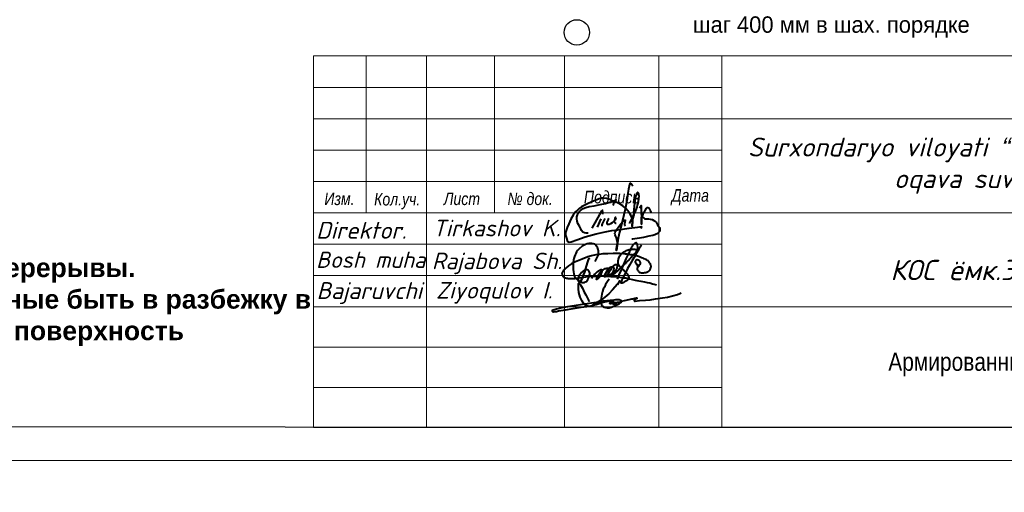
# Model space of a CAD drawing. Extents: x -764262 to 2885205, y 359641 to 616597.
# Tile 24 of 97: x 656583 to 671141, y 421336 to 428331. Entities that reach past the tile are written whole.
import ezdxf

# ---------------------------------------------------------------- set-up
doc = ezdxf.new("R2010")
doc.units = 0
doc.header["$LTSCALE"] = 50
doc.header["$MEASUREMENT"] = 0
doc.layers.get('0').update_dxf_attribs({"linetype": 'CONTINUOUS', "lineweight": 15})
for name, color, linetype in [('6', 6, 'CONTINUOUS'), ('KOT', 1, 'CONTINUOUS'), ('Текст', 3, 'CONTINUOUS')]:
    doc.layers.add(name, color=color, linetype=linetype)
doc.styles.add('arial', font='ARIALN.TTF')
doc.styles.add('Isocpeur', font='isocpeur.ttf', dxfattribs={"height": 300})
doc.styles.add('MtXpl_ISOCPEUR_1', font='txt')
doc.styles.get("Standard").update_dxf_attribs({"font": 'txt', "width": 0.8})
doc.styles.add('Standard 1', font='isocpeur.ttf', dxfattribs={"height": 300})
doc.styles.add('V@ler@Live', font='isocpeui.ttf')

# ---------------------------------------------------------------- blocks, each defined once
blk = doc.blocks.new('ghfgj jghjmhg jjbkm jkm')
at = {"color": 5, "linetype": 'ByBlock', "lineweight": 40}
for points in [[(-261.31, -8185.11), (-261.13, -8184.8), (-260.98, -8184.44), (-260.83, -8184.1), (-260.77, -8183.74), (-260.77, -8183.33), (-260.84, -8183.04), (-260.94, -8182.72), (-261.1, -8182.45), (-261.24, -8182.27), (-261.41, -8182.13), (-261.62, -8182.06), (-261.9, -8181.99), (-262.16, -8181.99), (-262.45, -8182.02), (-262.71, -8182.09), (-263.01, -8182.18), (-263.21, -8182.28), (-263.56, -8182.45), (-264.11, -8182.93), (-264.37, -8183.23), (-264.55, -8183.47), (-264.7, -8183.74), (-264.8, -8183.97), (-264.9, -8184.28), (-265, -8184.61), (-265.09, -8184.89), (-265.13, -8185.31), (-265.15, -8185.69), (-265.12, -8186.51), (-265.09, -8186.93), (-265.04, -8187.29), (-264.92, -8187.73), (-264.78, -8187.96), (-264.64, -8188.12), (-264.45, -8188.27), (-264.32, -8188.36), (-264.16, -8188.48), (-263.95, -8188.61), (-263.68, -8188.73), (-263.56, -8188.75), (-263.38, -8188.75), (-263.2, -8188.74), (-263.02, -8188.68), (-262.84, -8188.57), (-262.69, -8188.42), (-262.59, -8188.25), (-262.52, -8188.12), (-262.41, -8187.9), (-262.33, -8187.69), (-262.3, -8187.5), (-262.26, -8187.31), (-262.28, -8187.17), (-262.31, -8186.97), (-262.36, -8186.84), (-262.45, -8186.73), (-262.56, -8186.64), (-262.73, -8186.58), (-262.89, -8186.59), (-263.01, -8186.62), (-263.19, -8186.68), (-263.41, -8186.81), (-263.72, -8187.06), (-263.88, -8187.25), (-263.98, -8187.39), (-264.08, -8187.51), (-264.14, -8187.64), (-264.2, -8187.77), (-264.24, -8187.93), (-264.28, -8188.14), (-264.29, -8188.31), (-264.26, -8188.51), (-264.16, -8188.67), (-264.1, -8188.78), (-264.05, -8188.82), (-264.02, -8188.82), (-263.97, -8188.8), (-263.94, -8188.76), (-263.9, -8188.7), (-263.85, -8188.61), (-263.54, -8187.99), (-263.32, -8187.47), (-263.12, -8186.97), (-262.97, -8186.37), (-262.66, -8185.37), (-262.49, -8184.87), (-262.44, -8184.66), (-262.42, -8184.64), (-262.41, -8184.62), (-262.39, -8184.62), (-262.37, -8184.63), (-262.36, -8184.64), (-262.36, -8184.67), (-262.36, -8184.69), (-262.37, -8184.71), (-262.38, -8184.74)], [(-261.91, -8188.06), (-261.82, -8187.85), (-261.76, -8187.75), (-261.72, -8187.7), (-261.67, -8187.6), (-261.55, -8187.48), (-261.46, -8187.39), (-261.37, -8187.28), (-261.3, -8187.19), (-261.16, -8187.1), (-261.1, -8187.05), (-261, -8186.94), (-260.91, -8186.85), (-260.83, -8186.81), (-260.75, -8186.76), (-260.66, -8186.71), (-260.58, -8186.66), (-260.51, -8186.61), (-260.44, -8186.57), (-260.38, -8186.54), (-260.32, -8186.52), (-260.26, -8186.51), (-260.22, -8186.51), (-260.19, -8186.53), (-260.18, -8186.54), (-260.16, -8186.58), (-260.14, -8186.65), (-260.15, -8186.71), (-260.15, -8186.76), (-260.17, -8186.81), (-260.19, -8186.86), (-260.2, -8186.9), (-260.24, -8187.01), (-260.26, -8187.11), (-260.27, -8187.17), (-260.29, -8187.21), (-260.32, -8187.29), (-260.35, -8187.37), (-260.38, -8187.43), (-260.41, -8187.49), (-260.47, -8187.62), (-260.52, -8187.67), (-260.56, -8187.77), (-260.6, -8187.82), (-260.66, -8187.9), (-260.7, -8187.94), (-260.73, -8187.99), (-260.76, -8188.02), (-260.79, -8188.05), (-260.82, -8188.09), (-260.86, -8188.12), (-260.89, -8188.15), (-260.93, -8188.18), (-260.96, -8188.21), (-261, -8188.23), (-261.04, -8188.26), (-261.08, -8188.27), (-261.1, -8188.25), (-261.1, -8188.22), (-261.1, -8188.19), (-261.09, -8188.15), (-261.08, -8188.12), (-261.06, -8188.06), (-261.04, -8188.01), (-261.02, -8187.96), (-261, -8187.92), (-260.96, -8187.85), (-260.93, -8187.79), (-260.89, -8187.71), (-260.88, -8187.68), (-260.84, -8187.63), (-260.77, -8187.53), (-260.75, -8187.48), (-260.74, -8187.45), (-260.71, -8187.4), (-260.69, -8187.35), (-260.66, -8187.31), (-260.63, -8187.27), (-260.6, -8187.22), (-260.57, -8187.19), (-260.54, -8187.14), (-260.5, -8187.1), (-260.47, -8187.07), (-260.44, -8187.02), (-260.4, -8186.98), (-260.38, -8186.96), (-260.36, -8186.94), (-260.34, -8186.92), (-260.32, -8186.89), (-260.3, -8186.86), (-260.28, -8186.83), (-260.25, -8186.78), (-260.21, -8186.75), (-260.15, -8186.7), (-260.11, -8186.66), (-260.05, -8186.6), (-259.98, -8186.55), (-259.9, -8186.51), (-259.83, -8186.45), (-259.75, -8186.42), (-259.7, -8186.4), (-259.64, -8186.37), (-259.58, -8186.35), (-259.51, -8186.34), (-259.45, -8186.32), (-259.39, -8186.3), (-259.34, -8186.28), (-259.28, -8186.28), (-259.24, -8186.27), (-259.17, -8186.27), (-259.12, -8186.28), (-259.08, -8186.33), (-259.05, -8186.37), (-259.01, -8186.42), (-259, -8186.47), (-258.99, -8186.51), (-258.98, -8186.58), (-258.99, -8186.62), (-259, -8186.68), (-259, -8186.76), (-259.02, -8186.81), (-259.04, -8186.88), (-259.06, -8186.94), (-259.09, -8187.01), (-259.11, -8187.08), (-259.14, -8187.16), (-259.17, -8187.22), (-259.23, -8187.3), (-259.27, -8187.37), (-259.32, -8187.45), (-259.37, -8187.52), (-259.43, -8187.59), (-259.47, -8187.65), (-259.52, -8187.72), (-259.58, -8187.77), (-259.66, -8187.78), (-259.72, -8187.77), (-259.78, -8187.75), (-259.78, -8187.71), (-259.78, -8187.65), (-259.76, -8187.61), (-259.75, -8187.55), (-259.73, -8187.52), (-259.71, -8187.48), (-259.68, -8187.44), (-259.65, -8187.39), (-259.62, -8187.34), (-259.59, -8187.28), (-259.55, -8187.24), (-259.52, -8187.17), (-259.47, -8187.1), (-259.43, -8187.03), (-259.38, -8186.94), (-259.33, -8186.83), (-259.25, -8186.73), (-259.21, -8186.65), (-259.19, -8186.6), (-259.16, -8186.53), (-259.11, -8186.46), (-259.08, -8186.41), (-259.04, -8186.38), (-258.99, -8186.35), (-258.94, -8186.3), (-258.87, -8186.25), (-258.79, -8186.2), (-258.73, -8186.14), (-258.66, -8186.11), (-258.58, -8186.08), (-258.51, -8186.06), (-258.43, -8186.05), (-258.37, -8186.04), (-258.3, -8186.05), (-258.24, -8186.08), (-258.17, -8186.14), (-258.14, -8186.2), (-258.11, -8186.28), (-258.1, -8186.34), (-258.11, -8186.41), (-258.12, -8186.47), (-258.14, -8186.54), (-258.15, -8186.59), (-258.17, -8186.66), (-258.19, -8186.72), (-258.2, -8186.78), (-258.2, -8186.82), (-258.22, -8186.86), (-258.23, -8186.89), (-258.25, -8186.92), (-258.26, -8186.95), (-258.29, -8186.99), (-258.32, -8187.02), (-258.34, -8187.05), (-258.39, -8187.11), (-258.43, -8187.16), (-258.47, -8187.21), (-258.52, -8187.26), (-258.56, -8187.3), (-258.6, -8187.34), (-258.66, -8187.39), (-258.71, -8187.42), (-258.76, -8187.45), (-258.81, -8187.46), (-258.87, -8187.47), (-258.92, -8187.46), (-258.97, -8187.43), (-259, -8187.37), (-259, -8187.33), (-258.99, -8187.29), (-258.97, -8187.22), (-258.94, -8187.15), (-258.92, -8187.1), (-258.9, -8187.04), (-258.87, -8186.98), (-258.83, -8186.92), (-258.79, -8186.83), (-258.73, -8186.76), (-258.69, -8186.69), (-258.64, -8186.6), (-258.59, -8186.53), (-258.52, -8186.39), (-258.45, -8186.3), (-258.4, -8186.23), (-258.37, -8186.19), (-258.33, -8186.13), (-258.27, -8186.07), (-258.27, -8186.07), (-258.2, -8185.98), (-258.14, -8185.89), (-258.09, -8185.82), (-258.02, -8185.76), (-257.94, -8185.7), (-257.9, -8185.67), (-257.82, -8185.66), (-257.78, -8185.64), (-257.74, -8185.64), (-257.71, -8185.65), (-257.67, -8185.67), (-257.64, -8185.68), (-257.63, -8185.7), (-257.61, -8185.72), (-257.59, -8185.75), (-257.57, -8185.79), (-257.56, -8185.83), (-257.55, -8185.87), (-257.55, -8185.91), (-257.55, -8185.96), (-257.55, -8186.03), (-257.56, -8186.07), (-257.56, -8186.08), (-257.57, -8186.15), (-257.59, -8186.21), (-257.61, -8186.3), (-257.64, -8186.38), (-257.66, -8186.44), (-257.67, -8186.48), (-257.68, -8186.51), (-257.71, -8186.54), (-257.75, -8186.6), (-257.8, -8186.67), (-257.83, -8186.72), (-257.86, -8186.76), (-257.9, -8186.81), (-257.94, -8186.88), (-257.98, -8186.93), (-258, -8186.95), (-258.03, -8187), (-258.06, -8187.06), (-258.11, -8187.11), (-258.14, -8187.15), (-258.19, -8187.21), (-258.24, -8187.27), (-258.25, -8187.29), (-258.28, -8187.33), (-258.29, -8187.35), (-258.32, -8187.39), (-258.34, -8187.43), (-258.37, -8187.43), (-258.37, -8187.42), (-258.36, -8187.39), (-258.34, -8187.37), (-258.33, -8187.36), (-258.31, -8187.35), (-258.29, -8187.34), (-258.26, -8187.34), (-258.24, -8187.33), (-258.21, -8187.33), (-258.19, -8187.32), (-258.17, -8187.31), (-258.16, -8187.3), (-258.14, -8187.29), (-258.12, -8187.27), (-258.07, -8187.24), (-258.03, -8187.21), (-257.98, -8187.19), (-257.95, -8187.16), (-257.9, -8187.14), (-257.87, -8187.12), (-257.84, -8187.09), (-257.79, -8187.07), (-257.75, -8187.03), (-257.72, -8186.99), (-257.69, -8186.96), (-257.65, -8186.92), (-257.62, -8186.9), (-257.6, -8186.88), (-257.56, -8186.85), (-257.53, -8186.81), (-257.48, -8186.78), (-257.44, -8186.74), (-257.38, -8186.69), (-257.35, -8186.66), (-257.31, -8186.62), (-257.23, -8186.55), (-257.19, -8186.5), (-257.11, -8186.42), (-257.09, -8186.38), (-257.05, -8186.35), (-257.02, -8186.32), (-256.95, -8186.25), (-256.89, -8186.21), (-256.84, -8186.14), (-256.8, -8186.1), (-256.75, -8186.04), (-256.69, -8185.98), (-256.62, -8185.91), (-256.51, -8185.83), (-256.44, -8185.76), (-256.35, -8185.66), (-256.25, -8185.58), (-256.13, -8185.49), (-256.02, -8185.4), (-255.95, -8185.32), (-255.88, -8185.25), (-255.84, -8185.19), (-255.77, -8185.12), (-255.73, -8185.07), (-255.68, -8185.03), (-255.64, -8184.98), (-255.58, -8184.94), (-255.53, -8184.88), (-255.49, -8184.83), (-255.41, -8184.76), (-255.34, -8184.69), (-255.27, -8184.63), (-255.19, -8184.52), (-255.12, -8184.44), (-255.03, -8184.33), (-254.95, -8184.24), (-254.87, -8184.16), (-254.79, -8184.07), (-254.68, -8183.95), (-254.62, -8183.87), (-254.55, -8183.8), (-254.44, -8183.7), (-254.37, -8183.64), (-254.29, -8183.57), (-254.22, -8183.49), (-254.18, -8183.4), (-254.14, -8183.31), (-254.1, -8183.19), (-254.04, -8183.1), (-253.99, -8183), (-253.98, -8182.94), (-253.95, -8182.84), (-253.96, -8182.75), (-253.96, -8182.67), (-253.96, -8182.59), (-253.98, -8182.53), (-254, -8182.46), (-254, -8182.41), (-254.01, -8182.37), (-254.01, -8182.32), (-254.02, -8182.27), (-254.05, -8182.2), (-254.07, -8182.14), (-254.08, -8182.09), (-254.1, -8182.05), (-254.11, -8182.01), (-254.14, -8181.97), (-254.16, -8181.92), (-254.2, -8181.91), (-254.23, -8181.9), (-254.26, -8181.89), (-254.3, -8181.91), (-254.35, -8181.94), (-254.43, -8181.95), (-254.47, -8181.99), (-254.53, -8182.04), (-254.57, -8182.08), (-254.64, -8182.12), (-254.69, -8182.17), (-254.76, -8182.23), (-254.81, -8182.27), (-254.87, -8182.35), (-254.96, -8182.46), (-255, -8182.55), (-255.07, -8182.66), (-255.12, -8182.79), (-255.15, -8182.86), (-255.19, -8182.97), (-255.27, -8183.13), (-255.37, -8183.34), (-255.41, -8183.43), (-255.53, -8183.68), (-255.67, -8183.97), (-256, -8184.65), (-256.31, -8185.35), (-256.67, -8186.19), (-256.9, -8186.73), (-257.1, -8187.18), (-257.41, -8187.89), (-257.54, -8188.2)], [(-253.34, -8182.28), (-253.56, -8182.65), (-253.77, -8183), (-254.11, -8183.59), (-254.52, -8184.3), (-254.91, -8184.96), (-255.39, -8185.76), (-255.74, -8186.34), (-256.11, -8187.1), (-256.54, -8187.95), (-256.73, -8188.33), (-256.84, -8188.57), (-256.93, -8188.74), (-256.92, -8188.8), (-256.89, -8188.85), (-256.86, -8188.86), (-256.81, -8188.84), (-256.74, -8188.83), (-256.64, -8188.81), (-256.56, -8188.79), (-256.47, -8188.76), (-256.39, -8188.73), (-256.31, -8188.7), (-256.23, -8188.63), (-256.13, -8188.56), (-256, -8188.5), (-255.91, -8188.43), (-255.81, -8188.37), (-255.75, -8188.32), (-255.67, -8188.28), (-255.63, -8188.22), (-255.59, -8188.15), (-255.56, -8188.11), (-255.5, -8188.03), (-255.46, -8187.96), (-255.44, -8187.92), (-255.45, -8187.85), (-255.46, -8187.79), (-255.5, -8187.71), (-255.54, -8187.64), (-255.58, -8187.57), (-255.61, -8187.51), (-255.65, -8187.45), (-255.7, -8187.36), (-255.76, -8187.29), (-255.8, -8187.25), (-255.85, -8187.2), (-255.9, -8187.14), (-255.94, -8187.09), (-255.98, -8187.05), (-256.02, -8187), (-256.07, -8186.95), (-256.18, -8186.86), (-256.26, -8186.79), (-256.33, -8186.71), (-256.41, -8186.65), (-256.47, -8186.6), (-256.58, -8186.49), (-256.65, -8186.42), (-256.71, -8186.36), (-256.79, -8186.28), (-257.01, -8186.05), (-257.11, -8185.94), (-257.19, -8185.79), (-257.27, -8185.64), (-257.33, -8185.47), (-257.37, -8185.32), (-257.38, -8185.12), (-257.35, -8184.97), (-257.32, -8184.85), (-257.27, -8184.71), (-257.23, -8184.56), (-257.16, -8184.36), (-257.04, -8184.14), (-256.93, -8184), (-256.82, -8183.83), (-256.71, -8183.73), (-256.61, -8183.62), (-256.49, -8183.55), (-256.34, -8183.46), (-256.22, -8183.4), (-256.1, -8183.33), (-255.94, -8183.23), (-255.78, -8183.18), (-255.62, -8183.13), (-255.47, -8183.08), (-255.27, -8183.05), (-255.11, -8183.03), (-254.91, -8183), (-254.69, -8183), (-254.47, -8183.01), (-254.3, -8183.05), (-254.08, -8183.21), (-253.99, -8183.39)], [(-254.12, -8185.87), (-253.9, -8185.82), (-253.74, -8185.78), (-253.55, -8185.63), (-253.51, -8185.51), (-253.5, -8185.43), (-253.51, -8185.3), (-253.56, -8185.19), (-253.6, -8185.09), (-253.66, -8185.02), (-253.75, -8184.96), (-253.85, -8184.92), (-253.94, -8184.88), (-254.03, -8184.84), (-254.1, -8184.84), (-254.19, -8184.85), (-254.27, -8184.88), (-254.32, -8184.93), (-254.37, -8185.02), (-254.4, -8185.1), (-254.39, -8185.21), (-254.33, -8185.34), (-254.28, -8185.45), (-254.21, -8185.54), (-254.12, -8185.61), (-254.02, -8185.68), (-253.92, -8185.74), (-253.82, -8185.8), (-253.82, -8185.8), (-253.76, -8185.91), (-253.77, -8185.94), (-253.82, -8185.97), (-253.89, -8186.03), (-253.95, -8186.11), (-254.01, -8186.18), (-254.04, -8186.27), (-254.07, -8186.34), (-254.08, -8186.44), (-254.05, -8186.53), (-254.03, -8186.62), (-253.98, -8186.7), (-253.92, -8186.77), (-253.84, -8186.85), (-253.78, -8186.91), (-253.73, -8186.97), (-253.64, -8187.02), (-253.58, -8187.04), (-253.52, -8187.05), (-253.46, -8187.06), (-253.38, -8187.07), (-253.28, -8187.07), (-253.18, -8187.08), (-253.1, -8187.08), (-253.03, -8187.07), (-252.94, -8187.07), (-252.86, -8187.06), (-252.76, -8187.05), (-252.69, -8187.05), (-252.61, -8187.04), (-252.55, -8187.02), (-252.48, -8187), (-252.43, -8186.98), (-252.36, -8186.95), (-252.29, -8186.92), (-252.24, -8186.9), (-252.18, -8186.87), (-252.14, -8186.84), (-252.09, -8186.81), (-252.04, -8186.78), (-251.99, -8186.73), (-251.96, -8186.7), (-251.91, -8186.65), (-251.87, -8186.61), (-251.84, -8186.56), (-251.82, -8186.52), (-251.78, -8186.43), (-251.74, -8186.32), (-251.7, -8186.18), (-251.67, -8186.04), (-251.67, -8185.93), (-251.67, -8185.84), (-251.7, -8185.76), (-251.74, -8185.66), (-251.78, -8185.55), (-251.84, -8185.46), (-251.91, -8185.36), (-251.99, -8185.24), (-252.07, -8185.14), (-252.18, -8185.04), (-252.3, -8184.94), (-252.43, -8184.86), (-252.58, -8184.77), (-252.84, -8184.65), (-253.04, -8184.57), (-253.31, -8184.48), (-253.69, -8184.34), (-254.02, -8184.22), (-254.4, -8184.14), (-254.97, -8183.99), (-255.26, -8183.95), (-255.57, -8183.9), (-255.82, -8183.86), (-256.1, -8183.85), (-256.38, -8183.8), (-257.05, -8183.75), (-257.45, -8183.75), (-257.92, -8183.74), (-258.19, -8183.75), (-259.16, -8183.78), (-259.99, -8183.83), (-260.63, -8183.91), (-261.2, -8183.99), (-261.98, -8184.18), (-262.58, -8184.34), (-263.58, -8184.7), (-264.46, -8185.07), (-265.01, -8185.31), (-265.4, -8185.54), (-265.96, -8185.89), (-266.37, -8186.23), (-266.53, -8186.4), (-266.67, -8186.54), (-266.78, -8186.65), (-266.86, -8186.73), (-266.94, -8186.85), (-267, -8186.95), (-267.04, -8187.06), (-267.07, -8187.19), (-267.06, -8187.29), (-267.03, -8187.44), (-266.97, -8187.56), (-266.91, -8187.66), (-266.83, -8187.75), (-266.75, -8187.84), (-266.67, -8187.89), (-266.55, -8187.94), (-266.42, -8187.98), (-266.33, -8188.01), (-266.26, -8188.02), (-266.13, -8188.04), (-265.99, -8188.06), (-265.8, -8188.08), (-265.56, -8188.09), (-265.34, -8188.09), (-265.08, -8188.07), (-264.93, -8188.06), (-264.83, -8188.05), (-264.55, -8188.03), (-264.33, -8187.99), (-264.11, -8187.96), (-263.82, -8187.91), (-263.6, -8187.86), (-263.31, -8187.82), (-262.96, -8187.78), (-262.71, -8187.73), (-262.33, -8187.69), (-261.88, -8187.67), (-261.47, -8187.66), (-261.12, -8187.65), (-260.83, -8187.6), (-260.44, -8187.62), (-259.84, -8187.64), (-259.56, -8187.65), (-259.12, -8187.68), (-258.65, -8187.7), (-258.07, -8187.73), (-257.59, -8187.79), (-257.07, -8187.87), (-256.72, -8187.9), (-256.52, -8187.92), (-256.35, -8187.94), (-256.02, -8187.97), (-255.72, -8188.04), (-255.41, -8188.12), (-254.87, -8188.24), (-254.39, -8188.34), (-254.14, -8188.4), (-253.79, -8188.47), (-253.42, -8188.55), (-252.82, -8188.64), (-252.33, -8188.75), (-251.87, -8188.84), (-251.4, -8188.97), (-251.1, -8189.05), (-250.73, -8189.15)]]:
    blk.add_lwpolyline(points, dxfattribs=at)
blk = doc.blocks.new('dhfdgh xfghfgh ffnhjmgmgvbnfgg')
at = {"color": 5, "lineweight": 40, "ltscale": 0.5}
for p, q in [((1479206, -21938), (1479191, -22031)), ((1479223, -21865), (1479206, -21938)), ((1479232, -21840), (1479223, -21865)), ((1479249, -21856), (1479232, -21840)), ((1479259, -21871), (1479249, -21856)), ((1479272, -21891), (1479259, -21871)), ((1479186, -22087), (1479166, -22194)), ((1479191, -22031), (1479186, -22087)), ((1479156, -22246), (1479134, -22332)), ((1479166, -22194), (1479156, -22246)), ((1479134, -22332), (1479107, -22459)), ((1479140, -22415), (1479151, -22408)), ((1479155, -22412), (1479150, -22450)), ((1479151, -22408), (1479154, -22407)), ((1479154, -22407), (1479155, -22408)), ((1479155, -22408), (1479155, -22412)), ((1479014, -22576), (1479036, -22544)), ((1479036, -22544), (1479050, -22522)), ((1479050, -22522), (1479087, -22472)), ((1479107, -22459), (1479072, -22596)), ((1479087, -22472), (1479140, -22415)), ((1479150, -22450), (1479148, -22470)), ((1479148, -22470), (1479149, -22483)), ((1479149, -22483), (1479151, -22492)), ((1479151, -22492), (1479158, -22500)), ((1479000, -22618), (1479005, -22595)), ((1479005, -22637), (1479000, -22618)), ((1479005, -22595), (1479014, -22576)), ((1479011, -22653), (1479005, -22637)), ((1479022, -22680), (1479011, -22653)), ((1479031, -22709), (1479022, -22680)), ((1479036, -22732), (1479031, -22709)), ((1479052, -22687), (1479032, -22801)), ((1479072, -22596), (1479052, -22687)), ((1479019, -22877), (1479038, -22760)), ((1479032, -22801), (1479023, -22878)), ((1479037, -22753), (1479036, -22732)), ((1479038, -22760), (1479037, -22753)), ((1479020, -22878), (1479019, -22877)), ((1479022, -22878), (1479020, -22878)), ((1479023, -22878), (1479022, -22878))]:
    blk.add_line(p, q, dxfattribs=at)
for points in [[(1479224, -22461), (1479241, -22423), (1479263, -22388), (1479286, -22338), (1479310, -22292), (1479322, -22264), (1479330, -22239), (1479338, -22215), (1479346, -22183), (1479354, -22152), (1479360, -22124), (1479365, -22096), (1479367, -22070), (1479369, -22045), (1479368, -22026), (1479364, -22015), (1479359, -22001), (1479353, -21992), (1479349, -21988), (1479343, -21990), (1479338, -21999), (1479325, -22026), (1479317, -22050), (1479303, -22121), (1479295, -22194), (1479288, -22255), (1479285, -22289), (1479287, -22329), (1479273, -22379), (1479269, -22399), (1479267, -22423), (1479266, -22510), (1479267, -22423), (1479264, -22393), (1479257, -22371), (1479245, -22338), (1479230, -22312), (1479213, -22288), (1479197, -22267), (1479163, -22229), (1479123, -22191), (1479078, -22165), (1479048, -22150), (1479017, -22138), (1478960, -22115), (1478920, -22095), (1478874, -22081), (1478828, -22076), (1478795, -22076), (1478757, -22086), (1478724, -22099), (1478682, -22118), (1478638, -22137), (1478583, -22162), (1478528, -22189), (1478491, -22208), (1478456, -22235), (1478431, -22255), (1478400, -22283), (1478364, -22333), (1478328, -22399), (1478297, -22467), (1478272, -22526), (1478245, -22599), (1478244, -22642), (1478258, -22687), (1478271, -22724), (1478283, -22739), (1478299, -22746), (1478333, -22741), (1478419, -22713), (1478544, -22668), (1478713, -22620), (1478849, -22592), (1478951, -22572), (1479044, -22558), (1479219, -22534), (1479347, -22518), (1479408, -22511), (1479401, -22525), (1479395, -22539)], [(1478590, -22609), (1478563, -22611), (1478536, -22606), (1478508, -22594), (1478492, -22572), (1478477, -22543), (1478457, -22505), (1478436, -22461), (1478424, -22427), (1478418, -22390), (1478420, -22362), (1478428, -22331), (1478450, -22291), (1478476, -22262), (1478517, -22234), (1478557, -22216), (1478609, -22205), (1478683, -22191), (1478773, -22173), (1478857, -22158), (1478923, -22138), (1478971, -22125), (1478994, -22118), (1479019, -22100), (1478992, -22128), (1478984, -22142), (1478977, -22157), (1478975, -22170), (1478974, -22182), (1478970, -22188)], [(1478815, -22321), (1478813, -22292), (1478811, -22258), (1478794, -22275), (1478764, -22325), (1478645, -22532)], [(1479375, -22225), (1479399, -22187), (1479408, -22471), (1479406, -22364), (1479416, -22351), (1479426, -22333), (1479442, -22289), (1479460, -22262), (1479482, -22228), (1479492, -22220), (1479503, -22219), (1479516, -22225), (1479531, -22244), (1479541, -22265), (1479548, -22281), (1479549, -22285), (1479547, -22292), (1479546, -22295)], [(1478786, -22391), (1478727, -22519)], [(1478846, -22385), (1478807, -22466), (1478802, -22481), (1478800, -22494), (1478800, -22502)], [(1478907, -22386), (1478897, -22404), (1478885, -22424), (1478879, -22440), (1478875, -22452), (1478877, -22464), (1478883, -22471), (1478896, -22473), (1478913, -22473), (1478938, -22461), (1478961, -22447), (1478982, -22427), (1479002, -22408), (1479014, -22394), (1479018, -22382), (1479015, -22375), (1479011, -22368), (1479007, -22368), (1479005, -22370), (1479005, -22373), (1479000, -22386), (1478997, -22398), (1478993, -22411), (1478991, -22421), (1478990, -22431), (1478991, -22441), (1478994, -22446), (1478997, -22450), (1479003, -22454), (1479010, -22458), (1479016, -22458), (1479021, -22458)], [(1479406, -22374), (1479409, -22371), (1479414, -22366), (1479421, -22364), (1479428, -22365), (1479436, -22369), (1479442, -22378), (1479450, -22386), (1479461, -22390), (1479473, -22392), (1479487, -22392), (1479513, -22394), (1479539, -22395), (1479569, -22403), (1479595, -22415), (1479614, -22428), (1479628, -22445), (1479646, -22471), (1479661, -22498), (1479681, -22526), (1479687, -22537), (1479687, -22560), (1479684, -22579), (1479675, -22591), (1479656, -22609), (1479642, -22621), (1479610, -22634), (1479580, -22644), (1479519, -22659), (1479477, -22667), (1479435, -22675), (1479378, -22687), (1479338, -22693), (1479306, -22697), (1479276, -22700), (1479260, -22700)]]:
    blk.add_lwpolyline(points, dxfattribs=at)
blk = doc.blocks.new('65616152')
at = {"color": 5, "lineweight": 40, "true_color": 0x0000f5}
for points in [[(1279415, 265228), (1279057, 264705), (1278598, 264034), (1278382, 263509), (1278134, 263078), (1277994, 262545), (1277851, 262004), (1277776, 261556), (1277737, 261115), (1277701, 260716), (1277722, 260496), (1277730, 260167), (1277796, 259731), (1278018, 259441), (1278309, 259225), (1278601, 259127), (1278991, 259098), (1279387, 259094), (1279889, 259189), (1280352, 259407), (1281030, 259696), (1281576, 259928), (1281931, 260200), (1282034, 260401), (1281915, 260623), (1281551, 260802), (1281087, 260808), (1280787, 260808), (1280423, 260740), (1278109, 260488), (1276657, 260251), (1273700, 259801), (1271955, 259526), (1270532, 259301), (1269315, 259055), (1268808, 258966), (1268177, 258779), (1267649, 258632), (1267284, 258500), (1267248, 258412), (1267248, 258332), (1267308, 258272), (1267394, 258235), (1267537, 258235), (1267798, 258265), (1268152, 258306), (1268635, 258416), (1270126, 258669), (1271729, 258942), (1273456, 259235), (1275247, 259448), (1276608, 259807), (1278166, 260278), (1279164, 260481), (1280050, 260662), (1280154, 260639), (1280222, 260575), (1280266, 260538), (1280286, 260413), (1280230, 260351), (1280112, 260149), (1279962, 259982), (1279798, 259901), (1279639, 259901), (1279532, 259986), (1279532, 260140), (1279619, 260220), (1279823, 260292), (1280029, 260305), (1280257, 260260), (1280465, 260227), (1280574, 260185), (1280628, 260118), (1280634, 260043), (1280629, 259995), (1280611, 259940), (1280586, 259895), (1280481, 259863), (1280375, 259863), (1280289, 259889), (1280212, 259951), (1280204, 260034), (1280218, 260112), (1280244, 260181), (1280300, 260215), (1280515, 260227), (1280771, 260244), (1280828, 260248), (1280864, 260248), (1280895, 260239), (1280924, 260227), (1280964, 260203), (1280979, 260186), (1280980, 260156), (1280974, 260129), (1280946, 260081), (1280921, 260037), (1280844, 259996), (1280779, 259986), (1280731, 260016), (1280717, 260057), (1280717, 260098), (1280753, 260174), (1280828, 260200), (1280911, 260207), (1281178, 260270), (1281517, 260320), (1281866, 260434), (1282075, 260502), (1282650, 260656), (1283660, 260868), (1284229, 260987), (1284438, 261031), (1284872, 261121), (1285210, 261192), (1285303, 261186), (1285343, 261126), (1285343, 261065), (1285294, 261016), (1285139, 260982), (1285029, 260923), (1284933, 260873), (1284796, 260768), (1284756, 260700), (1284730, 260601), (1284760, 260561), (1284805, 260502), (1284929, 260533), (1285893, 260609), (1287154, 260721), (1288182, 260812), (1289325, 261007), (1290754, 261222), (1291857, 261388), (1292886, 261648), (1294011, 261945), (1294504, 262120), (1294798, 262268)], [(1281686, 264696), (1280112, 262946), (1279339, 262085), (1278484, 261359), (1277785, 260766), (1276609, 260060), (1275744, 259541), (1275063, 259376), (1274447, 259568), (1273996, 259965), (1273640, 260471), (1273243, 261332), (1272956, 262330), (1272845, 263146), (1272845, 263773), (1272899, 264287), (1273004, 264324), (1273111, 264236), (1273275, 264022), (1273734, 263260), (1274076, 262456), (1274414, 261823), (1274730, 261257), (1275006, 260715), (1275242, 260425)], [(1281686, 264696), (1281695, 264710), (1281696, 264715), (1281696, 264720), (1281694, 264726), (1281689, 264735), (1281682, 264745), (1281671, 264754), (1281659, 264758), (1281649, 264764), (1281632, 264769), (1281615, 264770), (1281595, 264770), (1281576, 264768), (1281566, 264766), (1281556, 264763), (1281543, 264757), (1281533, 264746), (1281505, 264697), (1281469, 264630), (1281184, 263973)]]:
    blk.add_lwpolyline(points, dxfattribs=at)
blk = doc.blocks.new('JDFHJIHGF')
at = {"ltscale": 100}
for p, q in [((-3011227, 1292805), (-2992727, 1292805)), ((-3011227, 1292805), (-3011227, 1287305)), ((-3010448, 1290480), (-3010448, 1292805)), ((-3009556, 1292805), (-3009556, 1287305)), ((-3008550, 1290480), (-3008550, 1292805)), ((-3007513, 1292805), (-3007513, 1287305)), ((-3006119, 1292805), (-3006119, 1287305)), ((-3005191, 1292805), (-3005191, 1287305)), ((-3011227, 1292340), (-3005191, 1292340)), ((-3011227, 1291876), (-2992727, 1291876)), ((-3011227, 1291412), (-3005191, 1291412)), ((-3011227, 1290947), (-3005191, 1290947)), ((-3011227, 1290483), (-2992727, 1290483)), ((-3011227, 1290019), (-3005191, 1290019)), ((-3011227, 1289554), (-3005191, 1289554)), ((-3011227, 1289090), (-2992727, 1289090)), ((-3011227, 1288495), (-3005191, 1288495)), ((-3011227, 1287900), (-3005191, 1287900)), ((-3011227, 1287305), (-2992727, 1287305))]:
    blk.add_line(p, q, dxfattribs=at)
at = {"lineweight": 40, "xscale": 0.9677430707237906, "yscale": 0.9677430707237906, "zscale": 0.9677430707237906}
blk.add_blockref('dhfdgh xfghfgh ffnhjmgmgvbnfgg', (-4438062, 1312064), dxfattribs=at)
at = {"color": 0, "xscale": 85.50048011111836, "yscale": 85.50048011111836, "zscale": 85.50048011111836}
blk.add_blockref('ghfgj jghjmhg jjbkm jkm', (-2984718, 1989596), dxfattribs=at)
at = {"color": 0, "ltscale": 100, "xscale": 0.06931321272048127, "yscale": 0.06931321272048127, "zscale": 0.06931321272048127}
blk.add_blockref('65616152', (-3095535, 1271120), dxfattribs=at)
at = {"ltscale": 100}
for s, insert, char_height, width, attachment_point, style in [('{\\fISOCPEUR|b0|i1|c204|p34;Surxondaryo viloyati “Termiz” EIZning Bandixon tumani filiali uchun oqava suvi inshootini va tarmog’ini qurish.}', (-2998960, 1291181), 280, 12389.11, 5, 'Standard 1'), ('Direktor.', (-3011188, 1290225), 250, 1800, 4, 'V@ler@Live'), ('Bosh muha', (-3011188, 1289789), 240, 1800, 4, 'V@ler@Live'), ('Bajaruvchi', (-3011181, 1289295), 250, 1800, 4, 'V@ler@Live')]:
    blk.add_mtext(s, dxfattribs=dict(at, insert=insert, char_height=char_height, width=width, attachment_point=attachment_point, style=style))
at = {"ltscale": 100, "char_height": 185.99, "attachment_point": 5}
for s, insert, width in [('{\\fArial|b0|i1|c204|p34;Подпись}', (-3006816, 1290715), 1374.52), ('{\\fArial|b0|i1|c204|p34;Дата}', (-3005655, 1290715), 910.15)]:
    blk.add_mtext(s, dxfattribs=dict(at, insert=insert, width=width))
at = {"lineweight": 30, "char_height": 245, "width": 2482.93, "attachment_point": 5, "style": 'Isocpeur'}
for s, insert in [('{\\fISOCPEUR|b0|i1|c204|p34;Tirkashov K.}', (-3008520, 1290258)), ('{\\fISOCPEUR|b0|i1|c204|p34;Rajabova Sh.}', (-3008514, 1289735)), ('{\\fISOCPEUR|b0|i1|c204|p34;Ziyoqulov I.}', (-3008555, 1289300))]:
    blk.add_mtext(s, dxfattribs=dict(at, insert=insert))
at = {"insert": (-3002698, 1289889), "char_height": 300, "width": 5234.63, "attachment_point": 1, "style": 'Standard 1'}
blk.add_mtext('\\A1;{\\fISOCPEUR|b0|i1|c204|p34;КОС ёмк.300м\\H0.7x;\\S3^ ;\\H1.42857x;.\\H1x; }', dxfattribs=at)
at = {"layer": 'Текст', "color": 0, "char_height": 185.99, "attachment_point": 5}
for s, insert, width in [('{\\fArial|b0|i1|c204|p34;Изм.}', (-3010843, 1290690), 826.65), ('{\\fArial|b0|i1|c204|p34;Кол.уч.}', (-3009989, 1290657), 966.14), ('{\\fArial|b0|i1|c204|p34;Лист}', (-3009032, 1290690), 826.65), ('{\\fArial|b0|i1|c204|p34;№ док.}', (-3008024, 1290690), 826.65)]:
    blk.add_mtext(s, dxfattribs=dict(at, insert=insert, width=width))

msp = doc.modelspace()

# ---------------------------------------------------------------- linework, layer by layer
at = {"color": 0}
msp.add_lwpolyline([(680055.971, 421809.05), (620655.971, 421809.05), (620655.971, 451509.051), (680055.971, 451509.051)], close=True, dxfattribs=at)
at = {"color": 0, "lineweight": 30, "ltscale": 100}
msp.add_lwpolyline([(622655.971, 451009.05), (679426.924, 450993.143), (679426.924, 422293.143), (622655.971, 422309.05)], close=True, dxfattribs=at)
at = {"layer": 'KOT', "color": 0}
msp.add_circle((664820.668, 428142.527), 188.183, dxfattribs=at)

# ---------------------------------------------------------------- block references
msp.add_blockref('JDFHJIHGF', (3672153.925, -865011.477))

# ---------------------------------------------------------------- texts
at = {"insert": (666373.02, 428784.851), "char_height": 243, "width": 4498.65584, "attachment_point": 1, "style": 'MtXpl_ISOCPEUR_1'}
msp.add_mtext('\\pi1547.74284;ОС1 ∅8 АI\\P\\pi164.61015;шаг 400 мм в шах. порядке ', dxfattribs=at)
at = {"color": 0, "attachment_point": 1}
for s, insert, char_height, width, style in [('\\pi204.3115;Узел фиксатор', (627934.427, 427656.071), 405.32566, 4130.99534, 'MtXpl_ISOCPEUR_1'), ('\\A1;Армированные днища ', (669426.021, 423404.057), 270, 5987.35316, 'arial')]:
    msp.add_mtext(s, dxfattribs=dict(at, insert=insert, char_height=char_height, width=width, style=style))
at = {"layer": '6', "color": 0, "insert": (641691.339, 425267.649), "char_height": 280, "attachment_point": 1, "style": 'arial'}
msp.add_mtext_dynamic_manual_height_columns('\\pt8400;{\\fArial|b1|i0|c204|p34;                                                Примечание \\P\\pt8400,14840;\\fArial|b1|i0|c162|p34;- \\fArial|b1|i0|c204|p34;    При бетонирование  работы выполнить непрерывно\\fArial|b1|i0|c162|p34;, \\fArial|b1|i0|c204|p34;\\C256;Не допускается перерывы\\fArial|b1|i0|c162|p34;.   \\fArial|b1|i0|c204|p34;\\H2.10653x;\\C0; \\H0.47472x;\\P\\pi-560,l560,t560,8400,14840;-^I При устройство армирование днище резервуара стыки арматуры должные быть в разбежку в  \\H1.75798x; \\H0.56884x;\\P\\pi0,t8400,14840;шахматным порядке в проектными на горизонтальный и вертикальный поверхность  \\H1.61939x; }', width=19326.85095, gutter_width=6306.297, heights=[5014.883], dxfattribs=at)

doc.saveas('drawing.dxf')
